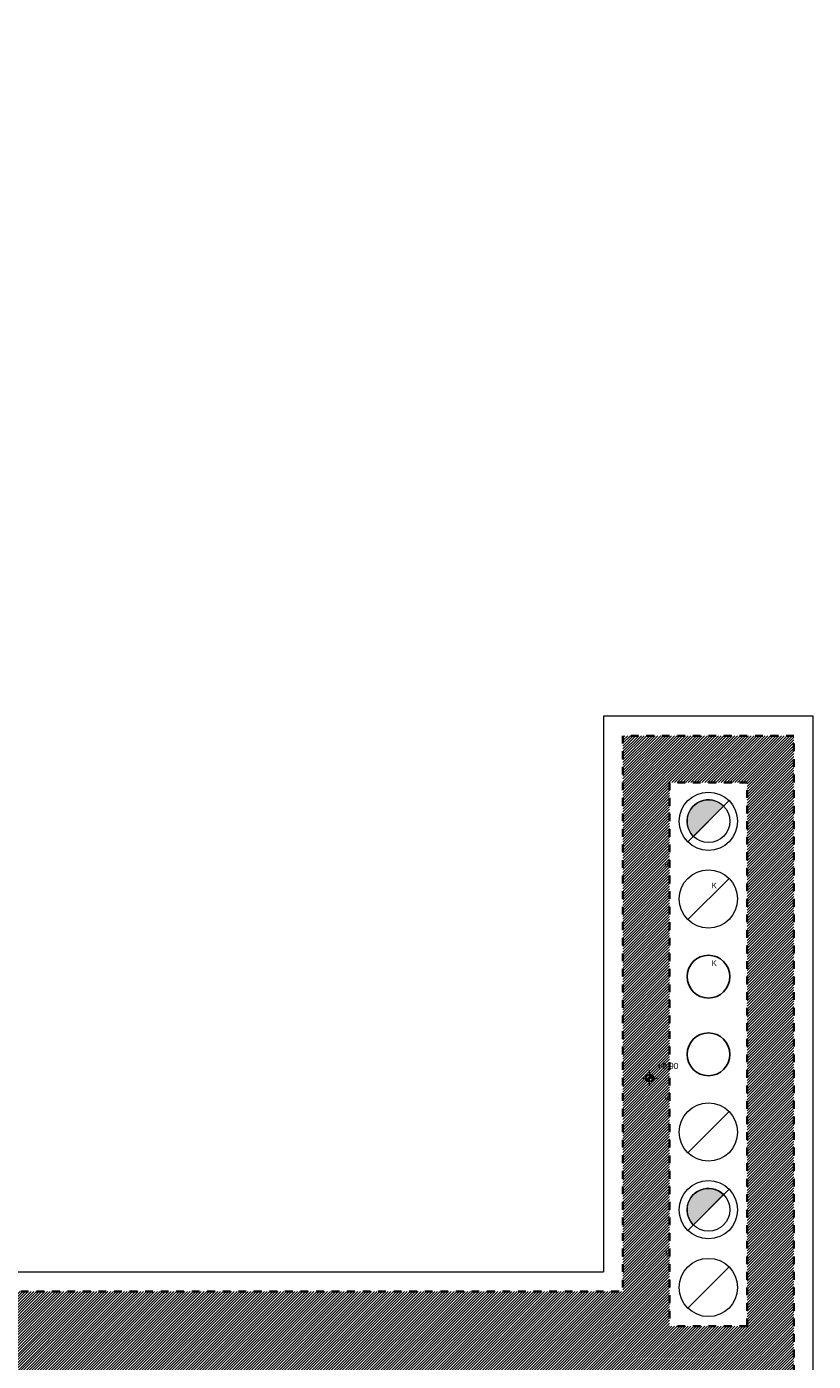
# Model space of a CAD drawing. Extents: x -109972 to -86652, y 98618 to 122888.
# Tile 72 of 74: x -97825 to -95800, y 115948 to 119383. Entities that reach past the tile are written whole.
import ezdxf

# ---------------------------------------------------------------- set-up
doc = ezdxf.new("R2010")
doc.units = 0
doc.header["$MEASUREMENT"] = 0
doc.linetypes.add('Przerywana', pattern=[40, 20, -20])
for name, color, linetype, lineweight in [('Arch IS_Nr_Pióra__52', 34, 'Continuous', 25), ('Arch kominy_Nr_Pióra__10', 134, 'Continuous', 18), ('Arch kominy_Nr_Pióra__21', 7, 'Continuous', 13), ('arch wypelnienia_Nr_Pióra__21', 7, 'Continuous', 13), ('Arch ściany nośne_Nr_Pióra__30', 134, 'Continuous', 35), ('Arch ściany zewnętrzne_Nr_Pióra__46', 5, 'Continuous', 13), ('INWENT OPISY_Nr_Pióra__52', 34, 'Continuous', 25), ('INWENT RZĘDNE_Nr_Pióra__21', 7, 'Continuous', 13)]:
    doc.layers.add(name, color=color, linetype=linetype, lineweight=lineweight)
doc.layers.add('arch wypelnienia_Nr_Pióra__102', color=7, linetype='Continuous', lineweight=13, true_color=0xcccccc)
doc.layers.add('arch wypelnienia_Nr_Pióra__89', color=7, linetype='Continuous', lineweight=20, true_color=0x71cebe)
doc.layers.add('INWENT RZĘDNE', color=7, linetype='Continuous')
doc.styles.add('GENERATED_STYLE_2', font='txt')
doc.styles.add('GENERATED_STYLE_5', font='txt')

# ---------------------------------------------------------------- blocks, each defined once
blk = doc.blocks.new('Koty wysokościowe_6', base_point=(-96222.1, 116677))
at = {"layer": 'INWENT RZĘDNE_Nr_Pióra__21', "linetype": 'Continuous'}
for points in [[(-96222.1, 116677), (-96212.1, 116677), (-96212.9, 116680.8), (-96215.1, 116684.1), (-96218.3, 116686.2), (-96222.1, 116687)], [(-96222.1, 116677), (-96232.1, 116677), (-96231.4, 116673.2), (-96229.2, 116669.9), (-96226, 116667.8), (-96222.1, 116667)]]:
    blk.add_hatch(color=256, dxfattribs=at).paths.add_polyline_path(points, flags=0)
for p, q in [((-96222.1, 116657), (-96222.1, 116697)), ((-96242.1, 116677), (-96202.1, 116677))]:
    blk.add_line(p, q, dxfattribs=at)
blk.add_circle((-96222.1, 116677), 10, dxfattribs=at)
at = {"layer": 'INWENT RZĘDNE_Nr_Pióra__21', "insert": (-96202.1, 116697), "char_height": 16, "attachment_point": 7, "style": 'GENERATED_STYLE_2'}
blk.add_mtext('{+8,90}', dxfattribs=at)

msp = doc.modelspace()

# ---------------------------------------------------------------- hatches: boundary and pattern name
at = {"layer": 'arch wypelnienia_Nr_Pióra__102', "linetype": 'Continuous'}
h = msp.add_hatch(dxfattribs=at)
h.set_pattern_fill('Cegła_zwykła', color=256, style=0, pattern_type=2)
h.set_pattern_definition([(45, (0, 0), (-3.5355339, 3.5355339), [])])
h.paths.add_polyline_path([(-96535.5, 109097.9), (-96535.5, 109547.9), (-96405.5, 109547.9), (-96405.5, 113607.9), (-96225.5, 113607.9), (-96225.5, 114537.9), (-96505.5, 114537.9), (-96505.5, 115587.9), (-96405.5, 115587.9), (-96405.5, 115877.9), (-99530.5, 115877.9), (-99530.5, 117222.9), (-99450.5, 117222.9), (-99450.5, 120822.9), (-99660.5, 120822.9), (-99660.5, 122657.9), (-99280.5, 122657.9), (-99280.5, 116127.9), (-96290.5, 116127.9), (-96290.5, 117557.9), (-95850.5, 117557.9), (-95850.5, 115877.9), (-96155.5, 115877.9), (-96155.5, 109097.9)], flags=0)
h.paths.add_polyline_path([(-96170.5, 117437.9), (-95970.5, 117437.9), (-95970.5, 116037.9), (-96170.5, 116037.9)], flags=0)
at = {"layer": 'arch wypelnienia_Nr_Pióra__89', "linetype": 'Continuous'}
for points in [[(-96125.5, 117337.9, 0.198912), (-96109.3, 117299), (-96031.6, 117376.8, 0.668179)], [(-96125.5, 116337.9, 0.198912), (-96109.3, 116299), (-96031.6, 116376.8, 0.668179)]]:
    msp.add_hatch(color=256, dxfattribs=at).paths.add_polyline_path(points, flags=0)

# ---------------------------------------------------------------- linework, layer by layer
at = {"layer": 'Arch IS_Nr_Pióra__52', "linetype": 'Continuous'}
for centre in [(-96070.5, 116937.9), (-96070.5, 116737.9)]:
    msp.add_circle(centre, 55, dxfattribs=at)
at = {"layer": 'Arch kominy_Nr_Pióra__21', "linetype": 'Continuous'}
for p, q in [((-96017.4, 117390.9), (-96123.5, 117284.8)), ((-96123.5, 117084.8), (-96017.4, 117190.9)), ((-96017.4, 116590.9), (-96123.5, 116484.8)), ((-96017.4, 116390.9), (-96123.5, 116284.8)), ((-96123.5, 116084.8), (-96017.4, 116190.9))]:
    msp.add_line(p, q, dxfattribs=at)
for centre, radius in [((-96070.5, 117337.9), 75), ((-96070.5, 117337.9), 55), ((-96070.5, 117137.9), 75), ((-96070.5, 116537.9), 75), ((-96070.5, 116337.9), 75), ((-96070.5, 116337.9), 55), ((-96070.5, 116137.9), 75)]:
    msp.add_circle(centre, radius, dxfattribs=at)
at = {"layer": 'arch wypelnienia_Nr_Pióra__21', "linetype": 'Continuous', "flags": 128}
for points in [[(-96125.5, 117337.9, 0.198912), (-96109.3, 117299), (-96031.6, 117376.8, 0.668179)], [(-96125.5, 116337.9, 0.198912), (-96109.3, 116299), (-96031.6, 116376.8, 0.668179)]]:
    msp.add_lwpolyline(points, format="xyb", close=True, dxfattribs=at)
at = {"layer": 'Arch ściany nośne_Nr_Pióra__30', "linetype": 'Przerywana'}
for p, q in [((-95850.5, 117557.9), (-96290.5, 117557.9)), ((-96290.5, 117557.9), (-96290.5, 116127.9)), ((-95850.5, 116037.9), (-95850.5, 117557.9)), ((-95970.5, 117437.9), (-96170.5, 117437.9)), ((-96170.5, 117437.9), (-96170.5, 116037.9)), ((-95970.5, 116037.9), (-95970.5, 117437.9)), ((-99280.5, 116127.9), (-96290.5, 116127.9)), ((-95970.5, 116037.9), (-96170.5, 116037.9)), ((-95850.5, 115877.9), (-95850.5, 116037.9))]:
    msp.add_line(p, q, dxfattribs=at)
at = {"layer": 'Arch ściany zewnętrzne_Nr_Pióra__46', "linetype": 'Continuous'}
for p, q in [((-96340.5, 117607.9), (-96340.5, 116177.9)), ((-95800.5, 117607.9), (-96340.5, 117607.9)), ((-95800.5, 115827.9), (-95800.5, 117607.9)), ((-99230.5, 116177.9), (-96340.5, 116177.9))]:
    msp.add_line(p, q, dxfattribs=at)

# ---------------------------------------------------------------- block references
at = {"layer": 'INWENT RZĘDNE'}
msp.add_blockref('Koty wysokościowe_6', (-96222.1, 116677), dxfattribs=at)

# ---------------------------------------------------------------- texts
at = {"layer": 'Arch kominy_Nr_Pióra__10', "linetype": 'Continuous', "char_height": 12, "attachment_point": 2, "style": 'GENERATED_STYLE_5'}
for s, insert in [('{0}', (-96178.5, 117233)), ('{0}', (-96178.5, 116633)), ('{1}', (-96178.5, 116233))]:
    msp.add_mtext(s, dxfattribs=dict(at, insert=insert))
at = {"layer": 'INWENT OPISY_Nr_Pióra__52', "linetype": 'Continuous', "char_height": 15, "attachment_point": 2, "style": 'GENERATED_STYLE_5'}
for insert in [(-96055.5, 117180.2), (-96055.5, 116980.2)]:
    msp.add_mtext('{K}', dxfattribs=dict(at, insert=insert))

doc.saveas('drawing.dxf')
